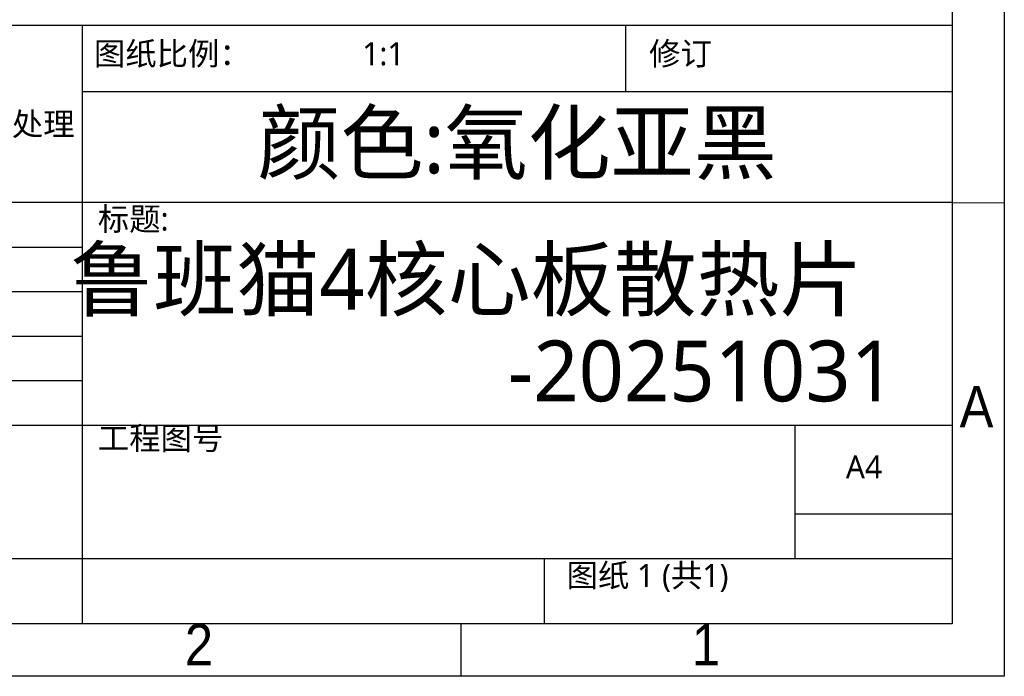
# Model space of a CAD drawing. Header units: millimetres. Extents: x 3 to 207, y 3 to 294.
# Tile 2 of 8: x 113 to 207, y 3 to 66. Entities that reach past the tile are written whole.
import ezdxf

# ---------------------------------------------------------------- set-up
doc = ezdxf.new("R2010")
doc.units = ezdxf.units.MM
doc.layers.add('注释', color=7, linetype='Continuous')
doc.layers.add('草图直线', color=1, linetype='Continuous')
doc.styles.add('SLDTEXTSTYLE0', font='MSYH.TTC', dxfattribs={"bigfont": 'bigfont'})
doc.styles.add('SLDTEXTSTYLE1', font='MSYH.TTC')
doc.styles.add('SLDTEXTSTYLE2', font='GOTHIC.TTF', dxfattribs={"width": 0.913})

msp = doc.modelspace()

# ---------------------------------------------------------------- linework, layer by layer
at = {"layer": '草图直线'}
for p, q in [((207, 294), (207, 3)), ((202, 289), (202, 8)), ((20, 65.25), (202, 65.25)), ((118.8, 65.25), (118.8, 8)), ((170.8, 58.875), (170.8, 65.25)), ((202, 58.875), (118.8, 58.875)), ((202.0001461, 48.287212), (19.9999744, 48.287212)), ((202.0001461, 48.287212), (207.0001414, 48.2803439)), ((118.8, 44), (20, 44)), ((118.8, 39.75), (20, 39.75)), ((118.8, 35.5), (20, 35.5)), ((118.8, 31.25), (20, 31.25)), ((74.6, 27), (202, 27)), ((187, 14.25), (187, 27)), ((202, 18.5), (187, 18.5)), ((20, 14.25), (202, 14.25)), ((163, 8), (163, 14.25)), ((202, 8), (8, 8)), ((155, 8), (155, 3)), ((207, 3), (3, 3))]:
    msp.add_line(p, q, dxfattribs=at)

# ---------------------------------------------------------------- texts
at = {"layer": '注释'}
for s, insert, char_height, attachment_point, style in [('图纸比例：', (119.911408, 63.6256763), 2.2, 1, 'SLDTEXTSTYLE0'), ('1:1', (145.5763069, 63.6256763), 2.2, 1, 'SLDTEXTSTYLE1'), ('修订', (173.0186097, 63.6256763), 2.2, 1, 'SLDTEXTSTYLE0'), ('颜色:氧化亚黑', (135.5573574, 56.9326371), 5.82083333, 1, 'SLDTEXTSTYLE0'), ('表面光亮处理', (100.0626294, 56.9014725), 2.2, 1, 'SLDTEXTSTYLE0'), ('标题:', (120.2865819, 47.8203532), 2.2, 1, 'SLDTEXTSTYLE0'), ('鲁班猫4核心板散热片', (193.4523873, 43.8639915), 5.82083333, 3, 'SLDTEXTSTYLE0'), ('-20251031', (196.6390185, 35.1028798), 5.82083333, 3, 'SLDTEXTSTYLE1'), ('A', (204.3396881, 30.7636245), 3.96875, 2, 'SLDTEXTSTYLE2'), ('工程图号', (120.2865819, 26.8641155), 2.2, 1, 'SLDTEXTSTYLE0'), ('A4', (191.8404115, 24.1141154), 2.2, 1, 'SLDTEXTSTYLE1'), ('图纸 1 (共1)', (165.1244644, 13.7453989), 2.2, 1, 'SLDTEXTSTYLE0'), ('2', (129.9600369, 8.0136245), 3.96875, 2, 'SLDTEXTSTYLE2'), ('1', (178.4600369, 8.0136245), 3.96875, 2, 'SLDTEXTSTYLE2')]:
    msp.add_mtext(s, dxfattribs=dict(at, insert=insert, char_height=char_height, attachment_point=attachment_point, style=style))

doc.saveas('drawing.dxf')
